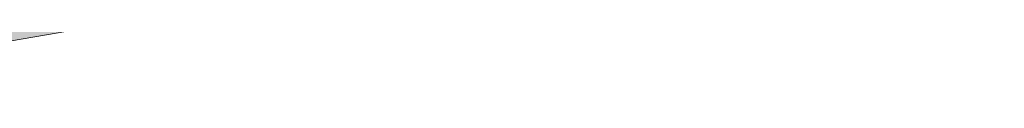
# Model space of a CAD drawing. Extents: x 97094 to 109644, y 463509 to 471969.
# Tile 199 of 256: x 103415.87 to 103494.31, y 468552.47 to 468556.45. Entities that reach past the tile are written whole.
import ezdxf

# ---------------------------------------------------------------- set-up
doc = ezdxf.new("R2010")
doc.units = 0
doc.layers.add('109 Onkruidbestrijding elementen', color=6, linetype='Continuous', lineweight=20, true_color=0xff00ff)

msp = doc.modelspace()

# ---------------------------------------------------------------- hatches: boundary and pattern name
at = {"layer": '109 Onkruidbestrijding elementen', "true_color": 0xff00ff}
msp.add_hatch(color=6, dxfattribs=at).paths.add_polyline_path([(103395.317, 468555.526), (103392.483, 468554.9), (103392.779, 468552.471), (103401.905, 468554.036), (103422.33, 468557.54), (103422.345, 468557.453), (103429.34, 468558.781), (103429.257, 468559.287), (103441.037, 468561.208), (103443.427, 468562.204), (103443.289, 468563.067), (103449.44, 468564.085), (103455.591, 468565.103), (103455.64, 468564.806), (103461.553, 468565.628), (103461.533, 468565.768), (103470.014, 468566.977), (103469.971, 468567.282), (103473.437, 468567.808), (103490.333, 468570.375), (103506.071, 468572.765), (103516.801, 468574.317), (103529.326, 468576.127), (103540.225, 468577.703), (103576.356, 468582.59), (103576.371, 468582.402), (103580.365, 468582.419), (103580.212, 468583.901), (103580.102, 468584.813), (103561.352, 468581.601), (103544.125, 468579.443), (103528.585, 468577.088), (103516.951, 468575.318), (103505.22, 468573.588), (103488.12, 468571.05), (103476.527, 468569.289), (103461.766, 468567.107), (103455.047, 468566.177), (103432.537, 468562.897), (103424.481, 468561.75), (103421.982, 468561.411), (103399.326, 468556.41), (103395.317, 468555.526)])

# ---------------------------------------------------------------- linework, layer by layer
at = {"layer": '109 Onkruidbestrijding elementen', "color": 3, "true_color": 0x00ff00}
msp.add_lwpolyline([(103421.982, 468561.411), (103399.326, 468556.41), (103395.317, 468555.526), (103395.317, 468555.526), (103392.483, 468554.9), (103392.779, 468552.471), (103401.905, 468554.036), (103422.33, 468557.54)], dxfattribs=at)

doc.saveas('drawing.dxf')
